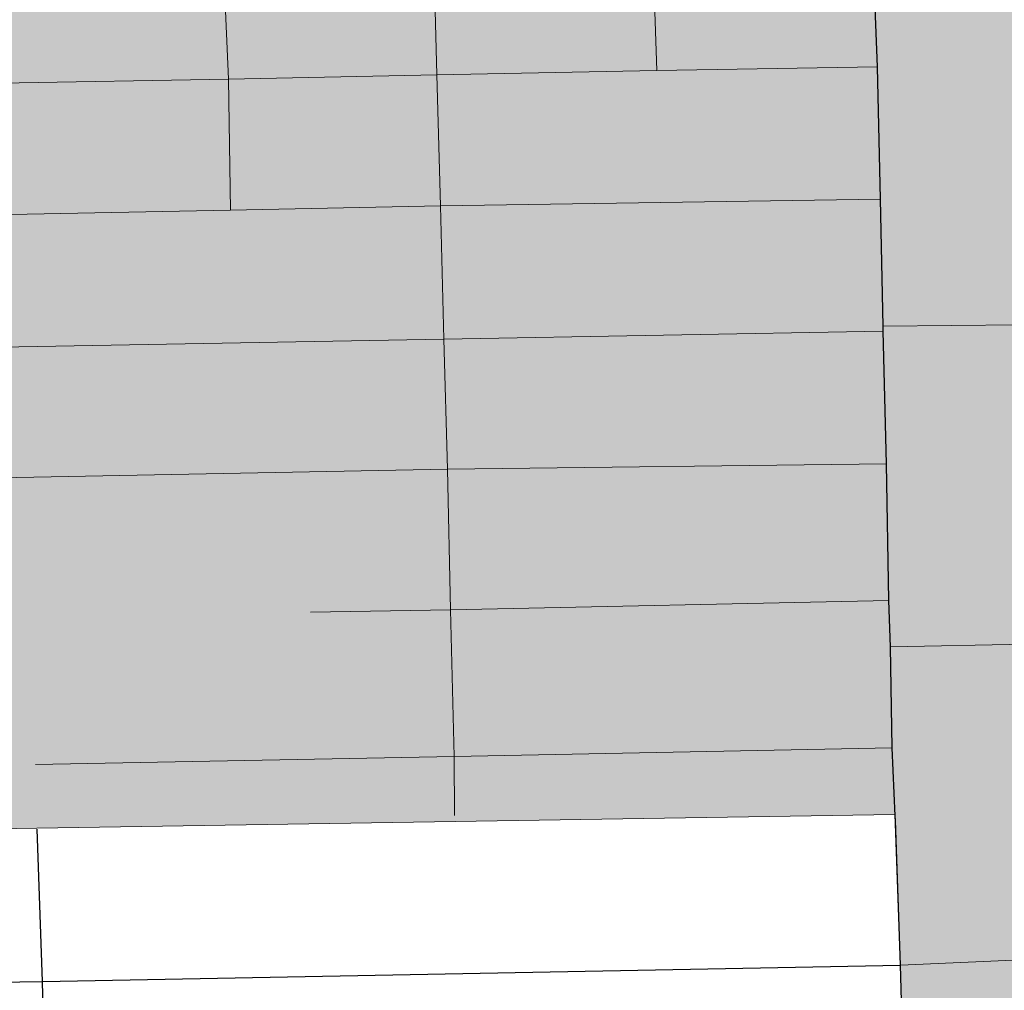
# Model space of a CAD drawing. Header units: feet. Extents: x 14.58 to 21.38, y 7.74 to 14.55.
# Tile 47 of 73: x 19.71 to 20.18, y 10.47 to 10.94. Entities that reach past the tile are written whole.
import ezdxf

# ---------------------------------------------------------------- set-up
doc = ezdxf.new("R2010")
doc.units = ezdxf.units.FT
doc.header["$LTSCALE"] = 20
doc.header["$MEASUREMENT"] = 0
doc.linetypes.add('rr2', pattern=[0])
for name, color, linetype, lineweight in [('Default', 7, 'Continuous', 0), ('GM_X_City_Street', 7, 'Continuous', 0), ('GM_X_County_Road', 3, 'Continuous', 30)]:
    doc.layers.add(name, color=color, linetype=linetype, lineweight=lineweight)
doc.layers.add('GM_X_Township_Road', color=252, linetype='Continuous', lineweight=30, true_color=0x696969)

msp = doc.modelspace()

# ---------------------------------------------------------------- hatches: boundary and pattern name
at = {"layer": 'Default', "linetype": 'rr2', "true_color": 0x009696}
msp.add_hatch(color=134, dxfattribs=at).paths.add_polyline_path([(21.37696, 10.33738), (21.37696, 12.11641), (21.15044, 12.1119), (21.00346, 11.96677), (20.96705, 11.99096), (20.97043, 11.93415), (20.82955, 11.81343), (20.65589, 11.85163), (20.52528, 11.87979), (20.4438, 11.89693), (20.41596, 11.90464), (20.39094, 11.91341), (20.35547, 11.92585), (20.28304, 11.95158), (20.25823, 11.95883), (20.21964, 11.9699), (20.19362, 11.93552), (20.04239, 11.76868), (20.04392, 11.71952), (20.02251, 11.71883), (19.95328, 11.71681), (19.88278, 11.7144), (19.75287, 11.7109), (19.70601, 11.70955), (19.68192, 11.7087), (19.62995, 11.70731), (19.55701, 11.70539), (19.50405, 11.70405), (19.4516, 11.70282), (19.45385, 11.6353), (19.45705, 11.5689), (19.45737, 11.56077), (19.4592, 11.50288), (19.46172, 11.43661), (19.46297, 11.37019), (19.46408, 11.30381), (19.46629, 11.23748), (19.46846, 11.15603), (19.47013, 11.10518), (19.47241, 11.0404), (19.47302, 11.02327), (19.47484, 10.97143), (19.47514, 10.96593), (19.47731, 10.90504), (19.47819, 10.84234), (19.47936, 10.77891), (19.48119, 10.72754), (19.48144, 10.71573), (19.48254, 10.68218), (19.51433, 10.6822), (19.51433, 10.65461), (19.48361, 10.65486), (19.48423, 10.62743), (19.48634, 10.54807), (19.71418, 10.55168), (20.12479, 10.55819), (20.12735, 10.48673), (20.12936, 10.4122), (20.13078, 10.36688), (20.13212, 10.32438), (20.13482, 10.23819), (20.13663, 10.12973), (20.09542, 9.98227), (20.08666, 9.95019), (20.13711, 9.94434), (20.13283, 9.9086), (20.16257, 9.90495), (20.1586, 9.8554), (20.15212, 9.7745), (20.17315, 9.75308), (20.1782, 9.72693), (20.22026, 9.72639), (20.23272, 9.74199), (20.25131, 9.80107), (20.27838, 9.8347), (20.30289, 9.859), (20.32227, 9.90329), (20.32685, 9.95328), (20.23567, 9.94702), (20.22804, 9.96463), (20.25765, 9.97831), (20.29462, 9.98004), (20.30465, 9.98379), (20.22007, 10.16821), (20.29589, 10.20419), (20.33402, 10.20401), (20.60799, 10.20064), (20.80378, 10.20556), (20.90077, 10.20649), (20.90288, 10.1457), (20.84618, 10.14953), (20.84516, 10.12485), (20.89281, 9.96736), (20.93693, 9.97087), (21.06415, 9.98223), (21.07788, 9.98385), (21.08844, 9.98635), (21.10123, 9.98987), (21.1155, 9.9959), (21.12857, 10.00349), (21.13969, 10.01109), (21.15174, 10.02129), (21.16314, 10.03343), (21.16833, 10.04019), (21.17621, 10.05178), (21.18862, 10.07402), (21.20802, 10.11573), (21.22742, 10.15511), (21.25002, 10.20361), (21.25445, 10.21751), (21.37696, 10.2158), (21.37696, 10.24283), (21.33035, 10.30261)])

# ---------------------------------------------------------------- linework, layer by layer
at = {"layer": 'Default', "flags": 128}
msp.add_lwpolyline([(19.47514, 10.96593), (19.47731, 10.90504), (19.47819, 10.84234), (19.47936, 10.77891), (19.48119, 10.72754), (19.48144, 10.71573), (19.48254, 10.68218), (19.51433, 10.6822), (19.51433, 10.65461), (19.48361, 10.65486), (19.48423, 10.62743), (19.48634, 10.54807), (19.71418, 10.55168), (20.12479, 10.55819), (20.12735, 10.48673), (20.12936, 10.4122)], dxfattribs=at)
at = {"layer": 'GM_X_City_Street'}
msp.add_line((20.12267, 10.6384), (20.2491, 10.64095), dxfattribs=at)
at = {"layer": 'GM_X_City_Street', "flags": 128}
for points in [[(19.9141, 10.55781), (19.91392, 10.58599), (19.91213, 10.65618), (19.9107, 10.72352), (19.90904, 10.7856), (19.90738, 10.84941), (19.90562, 10.91224), (19.90401, 10.97374), (19.90173, 11.03419), (19.9, 11.07508), (19.89841, 11.16376), (19.8949, 11.23688), (19.89377, 11.31083), (19.8922, 11.38175), (19.88601, 11.57143), (19.88298, 11.71385)], [(20.01085, 10.9143), (20.00884, 10.97535), (20.00699, 11.03611)], [(19.80683, 10.84733), (19.80591, 10.91013), (19.8033, 10.97204)], [(19.47751, 10.90448), (19.58725, 10.90629), (19.80591, 10.91013), (19.90562, 10.91224), (20.01085, 10.9143), (20.11653, 10.91596)], [(19.47839, 10.84179), (19.58781, 10.84317), (19.80683, 10.84733), (19.90738, 10.84941), (20.11799, 10.85266)], [(20.11918, 10.79196), (20.18464, 10.79248), (20.24505, 10.79414), (20.28467, 10.79492), (20.29486, 10.79466), (20.30341, 10.79394), (20.31184, 10.79289), (20.33221, 10.7893), (20.34345, 10.78741), (20.35657, 10.78571), (20.37473, 10.78512), (20.413, 10.78571), (20.51333, 10.78854), (20.73796, 10.79698)], [(19.47956, 10.77836), (19.59038, 10.77997), (19.90904, 10.7856), (20.11923, 10.78945)], [(19.48164, 10.71517), (19.9107, 10.72352), (20.12087, 10.72603)], [(19.84518, 10.65509), (19.91213, 10.65618), (20.12195, 10.66066)], [(19.71361, 10.58222), (19.91392, 10.58599), (20.12356, 10.59012)], [(20.12755, 10.48618), (20.2535, 10.49162), (20.30677, 10.49212)]]:
    msp.add_lwpolyline(points, dxfattribs=at)
at = {"layer": 'GM_X_County_Road', "flags": 128}
for points in [[(20.12507, 10.55534), (20.12499, 10.55764), (20.12356, 10.59012), (20.12267, 10.6384), (20.12195, 10.66066), (20.12087, 10.72603), (20.11923, 10.78945), (20.11918, 10.79196), (20.11799, 10.85266), (20.11653, 10.91596), (20.11477, 10.96059), (20.11407, 10.97796), (20.11287, 11.0384), (20.10905, 11.16708), (20.10691, 11.23996), (20.10504, 11.31648), (20.10193, 11.38732), (20.09643, 11.57784), (20.09241, 11.71997)], [(20.13683, 10.12918), (20.13502, 10.23764), (20.13231, 10.32382), (20.13098, 10.36632), (20.12956, 10.41165), (20.12755, 10.48618), (20.12507, 10.55534)]]:
    msp.add_lwpolyline(points, dxfattribs=at)
at = {"layer": 'GM_X_Township_Road', "flags": 128}
for points in [[(19.71734, 10.45899), (19.71687, 10.47837), (19.71438, 10.55113)], [(19.4888, 10.47499), (19.71687, 10.47837), (20.12755, 10.48618)]]:
    msp.add_lwpolyline(points, dxfattribs=at)

doc.saveas('drawing.dxf')
